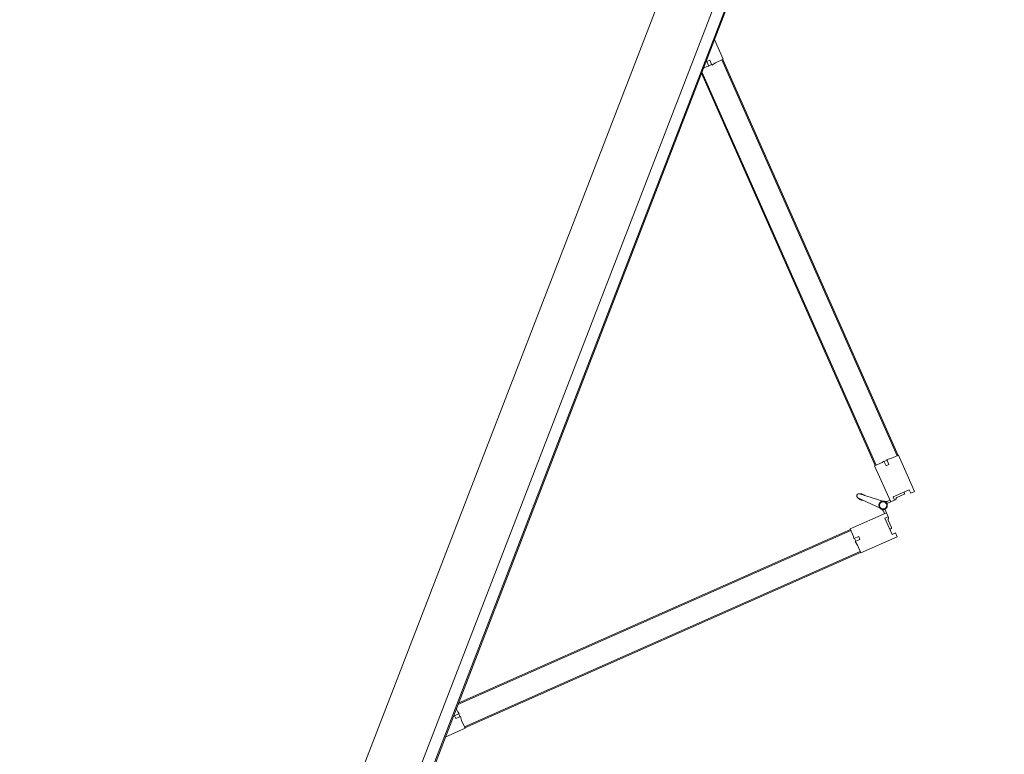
# Model space of a CAD drawing. Header units: inches. Extents: x 424 to 2043, y -237 to 445.
# Tile 87 of 256: x 715.87 to 717.76, y -115.94 to -114.53. Entities that reach past the tile are written whole.
import ezdxf

# ---------------------------------------------------------------- set-up
doc = ezdxf.new("R2010")
doc.units = ezdxf.units.IN
doc.header["$MEASUREMENT"] = 0
doc.layers.add('A-DOOR', color=31, linetype='Continuous', lineweight=9)

# ---------------------------------------------------------------- blocks, each defined once
blk = doc.blocks.new('5-panel_Bi-fold_external_door_10806 - Type 1-V8-اول')
at = {"layer": 'A-DOOR'}
for p, q in [((-0.1205, 0.7449), (-0.1742, 0.6912)), ((-0.1148, 0.7393), (-0.1205, 0.7449)), ((-0.1198, 0.7343), (-0.1148, 0.7393)), ((-0.0274, 0.7449), (-0.033, 0.7393)), ((-0.033, 0.7393), (-0.0281, 0.7343)), ((0.0264, 0.6912), (-0.0274, 0.7449)), ((-0.0957, 0.7103), (-0.1198, 0.7343)), ((-0.1103, 0.7284), (-0.112, 0.7266)), ((-0.1103, 0.7284), (-0.112, 0.7266)), ((-0.1103, 0.7284), (-0.112, 0.7266)), ((-0.097, 0.7173), (-0.1081, 0.7284)), ((-0.0281, 0.7343), (-0.0521, 0.7103)), ((-0.0397, 0.7284), (-0.0508, 0.7173)), ((-0.0358, 0.7266), (-0.0376, 0.7284)), ((-0.0358, 0.7266), (-0.0376, 0.7284)), ((-0.0358, 0.7266), (-0.0376, 0.7284)), ((-0.1389, 0.6558), (-0.0851, 0.7096)), ((-0.0908, 0.7153), (-0.0957, 0.7103)), ((-0.0909, 0.7151), (-0.0924, 0.7165)), ((-0.0851, 0.7096), (-0.0908, 0.7153)), ((-0.0879, 0.7068), (-0.0837, 0.7025)), ((-0.0797, 0.7039), (-0.0853, 0.7094)), ((-0.0625, 0.7094), (-0.0681, 0.7039)), ((-0.0674, 0.7031), (-0.0676, 0.7033)), ((-0.0674, 0.7031), (-0.0676, 0.7033)), ((-0.0674, 0.7031), (-0.0676, 0.7033)), ((-0.0674, 0.7031), (-0.0676, 0.7033)), ((-0.0674, 0.7031), (-0.0676, 0.7033)), ((-0.0674, 0.7031), (-0.0676, 0.7033)), ((-0.0674, 0.7031), (-0.0676, 0.7033)), ((-0.0674, 0.7031), (-0.0676, 0.7033)), ((-0.0674, 0.7031), (-0.0676, 0.7033)), ((-0.0642, 0.7025), (-0.0599, 0.7068)), ((-0.0571, 0.7153), (-0.0627, 0.7096)), ((-0.0627, 0.7096), (-0.009, 0.6558)), ((-0.0521, 0.7103), (-0.0571, 0.7153)), ((-0.0554, 0.7165), (-0.0569, 0.7151)), ((-0.7598, 0.1042), (-0.1735, 0.6905)), ((-0.7584, 0.1027), (-0.1721, 0.6891)), ((-0.1742, 0.6912), (-0.1627, 0.6797)), ((-0.1735, 0.6905), (-0.1721, 0.6891)), ((-0.1627, 0.6797), (-0.158, 0.6731)), ((-0.158, 0.6731), (-0.1507, 0.6804)), ((-0.1507, 0.6804), (-0.1464, 0.6762)), ((-0.0812, 0.695), (-0.0779, 0.648)), ((-0.0699, 0.648), (-0.0666, 0.695)), ((-0.0014, 0.6762), (0.0029, 0.6804)), ((0.0029, 0.6804), (0.0102, 0.6731)), ((0.0102, 0.6731), (0.0148, 0.6797)), ((0.0148, 0.6797), (0.0264, 0.6912)), ((0.0243, 0.6891), (0.0257, 0.6905)), ((0.0243, 0.6891), (0.6106, 0.1027)), ((0.0257, 0.6905), (0.612, 0.1042)), ((-0.1571, 0.6741), (-0.1528, 0.6698)), ((-0.1464, 0.6762), (-0.1536, 0.6691)), ((-0.1536, 0.6691), (-0.15, 0.667)), ((-0.15, 0.667), (-0.1389, 0.6558)), ((-0.009, 0.6558), (0.0022, 0.667)), ((0.0057, 0.6691), (-0.0014, 0.6762)), ((0.0022, 0.667), (0.0057, 0.6691)), ((0.005, 0.6698), (0.0092, 0.6741)), ((-0.7235, 0.0755), (-0.141, 0.658)), ((-0.7207, 0.0755), (-0.1396, 0.6566)), ((-0.141, 0.658), (-0.1396, 0.6566)), ((-0.0796, 0.6523), (-0.0777, 0.647)), ((-0.0796, 0.6523), (-0.0779, 0.648)), ((-0.0777, 0.647), (-0.0796, 0.6523)), ((-0.0777, 0.647), (-0.0779, 0.648)), ((-0.0701, 0.647), (-0.0683, 0.6523)), ((-0.0683, 0.6523), (-0.0701, 0.647)), ((-0.0701, 0.647), (-0.07, 0.6474)), ((-0.0683, 0.6523), (-0.0699, 0.648)), ((-0.0083, 0.6566), (-0.0069, 0.658)), ((-0.0083, 0.6566), (0.5728, 0.0755)), ((-0.0069, 0.658), (0.5757, 0.0755)), ((-0.7605, 0.1049), (-0.7899, 0.0755)), ((-0.749, 0.0933), (-0.7605, 0.1049)), ((-0.7584, 0.1027), (-0.7598, 0.1042)), ((0.6127, 0.1049), (0.6012, 0.0933)), ((0.612, 0.1042), (0.6106, 0.1027)), ((0.6421, 0.0755), (0.6127, 0.1049)), ((2.581, 0.0759), (-2.331, 0.0759)), ((-0.7498, 0.0814), (-0.7424, 0.0887)), ((-0.7455, 0.0771), (-0.7498, 0.0814)), ((-0.7424, 0.0887), (-0.749, 0.0933)), ((-0.7384, 0.0842), (-0.7455, 0.0771)), ((-0.7391, 0.0835), (-0.7434, 0.0877)), ((-0.7363, 0.0807), (-0.7384, 0.0842)), ((-0.7311, 0.0755), (-0.7363, 0.0807)), ((0.5885, 0.0807), (0.5833, 0.0755)), ((0.5906, 0.0842), (0.5885, 0.0807)), ((0.5977, 0.0771), (0.5906, 0.0842)), ((0.5956, 0.0877), (0.5913, 0.0835)), ((0.6012, 0.0933), (0.5946, 0.0887)), ((0.5946, 0.0887), (0.6019, 0.0814)), ((0.6019, 0.0814), (0.5977, 0.0771)), ((2.581, 0.0737), (-2.331, 0.0737)), ((-2.331, 0.0516), (2.581, 0.0516)), ((-2.331, -0.05), (2.581, -0.05))]:
    blk.add_line(p, q, dxfattribs=at)
at = {"layer": 'A-DOOR', "flags": 128}
for points in [[(-0.0739, 0.7063), (-0.0742, 0.7063), (-0.0746, 0.7063), (-0.0749, 0.7063), (-0.0752, 0.7062), (-0.0755, 0.7062), (-0.0758, 0.7061), (-0.0761, 0.706), (-0.0764, 0.7059), (-0.0767, 0.7058), (-0.077, 0.7057), (-0.0773, 0.7056), (-0.0776, 0.7054), (-0.0779, 0.7053), (-0.0782, 0.7051), (-0.0784, 0.7049), (-0.0787, 0.7048), (-0.0789, 0.7046), (-0.0792, 0.7044), (-0.0794, 0.7041), (-0.0797, 0.7039), (-0.0799, 0.7037), (-0.0801, 0.7034), (-0.0803, 0.7032), (-0.0805, 0.7029), (-0.0806, 0.7027), (-0.0808, 0.7024), (-0.081, 0.7021), (-0.0811, 0.7018), (-0.0812, 0.7015), (-0.0814, 0.7012), (-0.0815, 0.7009), (-0.0816, 0.7006), (-0.0817, 0.7003), (-0.0817, 0.7), (-0.0818, 0.6997), (-0.0818, 0.6994), (-0.0819, 0.6991), (-0.0819, 0.6987), (-0.0819, 0.6984), (-0.0819, 0.6981), (-0.0819, 0.6978), (-0.0819, 0.6975), (-0.0818, 0.6972), (-0.0818, 0.6968), (-0.0817, 0.6965), (-0.0816, 0.6962), (-0.0815, 0.6959), (-0.0814, 0.6956), (-0.0813, 0.6953), (-0.0812, 0.695), (-0.0811, 0.6947), (-0.0809, 0.6944), (-0.0807, 0.6942), (-0.0806, 0.6939), (-0.0804, 0.6936), (-0.0802, 0.6934), (-0.08, 0.6931), (-0.0798, 0.6929), (-0.0796, 0.6927), (-0.0793, 0.6924), (-0.0791, 0.6922), (-0.0788, 0.692), (-0.0786, 0.6918), (-0.0783, 0.6917), (-0.078, 0.6915), (-0.0778, 0.6913), (-0.0775, 0.6912), (-0.0772, 0.691)], [(-0.0739, 0.7063), (-0.0742, 0.7063), (-0.0746, 0.7063), (-0.0749, 0.7063), (-0.0752, 0.7062), (-0.0755, 0.7062), (-0.0758, 0.7061), (-0.0761, 0.706), (-0.0764, 0.7059), (-0.0767, 0.7058), (-0.077, 0.7057), (-0.0773, 0.7056), (-0.0776, 0.7054), (-0.0779, 0.7053), (-0.0782, 0.7051), (-0.0784, 0.7049), (-0.0787, 0.7048), (-0.0789, 0.7046), (-0.0792, 0.7044), (-0.0794, 0.7041), (-0.0797, 0.7039), (-0.0799, 0.7037), (-0.0801, 0.7034), (-0.0803, 0.7032), (-0.0805, 0.7029), (-0.0806, 0.7027), (-0.0808, 0.7024), (-0.081, 0.7021), (-0.0811, 0.7018), (-0.0812, 0.7015), (-0.0814, 0.7012), (-0.0815, 0.7009), (-0.0816, 0.7006), (-0.0817, 0.7003), (-0.0817, 0.7), (-0.0818, 0.6997), (-0.0818, 0.6994), (-0.0819, 0.6991), (-0.0819, 0.6987), (-0.0819, 0.6984), (-0.0819, 0.6981), (-0.0819, 0.6978), (-0.0819, 0.6975), (-0.0818, 0.6972), (-0.0818, 0.6968), (-0.0817, 0.6965), (-0.0816, 0.6962), (-0.0815, 0.6959), (-0.0814, 0.6956), (-0.0813, 0.6953), (-0.0812, 0.695), (-0.0811, 0.6947), (-0.0809, 0.6944), (-0.0807, 0.6942), (-0.0806, 0.6939), (-0.0804, 0.6936), (-0.0802, 0.6934), (-0.08, 0.6931), (-0.0798, 0.6929), (-0.0796, 0.6927), (-0.0793, 0.6924), (-0.0791, 0.6922), (-0.0788, 0.692), (-0.0786, 0.6918), (-0.0783, 0.6917), (-0.078, 0.6915), (-0.0778, 0.6913), (-0.0775, 0.6912), (-0.0772, 0.691), (-0.0769, 0.6909), (-0.0766, 0.6908), (-0.0763, 0.6907), (-0.076, 0.6906), (-0.0757, 0.6905), (-0.0754, 0.6905), (-0.075, 0.6904), (-0.0747, 0.6904), (-0.0744, 0.6904), (-0.0741, 0.6903), (-0.0739, 0.6903)], [(-0.0739, 0.7063), (-0.0742, 0.7063), (-0.0746, 0.7063), (-0.0749, 0.7063), (-0.0752, 0.7062), (-0.0755, 0.7062), (-0.0758, 0.7061), (-0.0761, 0.706), (-0.0764, 0.7059), (-0.0767, 0.7058), (-0.077, 0.7057), (-0.0773, 0.7056), (-0.0776, 0.7054), (-0.0779, 0.7053), (-0.0782, 0.7051), (-0.0784, 0.7049), (-0.0787, 0.7048), (-0.0789, 0.7046), (-0.0792, 0.7044), (-0.0794, 0.7041), (-0.0797, 0.7039), (-0.0799, 0.7037), (-0.0801, 0.7034), (-0.0803, 0.7032), (-0.0805, 0.7029), (-0.0806, 0.7027), (-0.0808, 0.7024), (-0.081, 0.7021), (-0.0811, 0.7018), (-0.0812, 0.7015), (-0.0814, 0.7012), (-0.0815, 0.7009), (-0.0816, 0.7006), (-0.0817, 0.7003), (-0.0817, 0.7), (-0.0818, 0.6997), (-0.0818, 0.6994), (-0.0819, 0.6991), (-0.0819, 0.6987), (-0.0819, 0.6984), (-0.0819, 0.6981), (-0.0819, 0.6978), (-0.0819, 0.6975), (-0.0818, 0.6972), (-0.0818, 0.6968), (-0.0817, 0.6965), (-0.0816, 0.6962), (-0.0815, 0.6959), (-0.0814, 0.6956), (-0.0813, 0.6953), (-0.0812, 0.695), (-0.0811, 0.6947), (-0.0809, 0.6944), (-0.0807, 0.6942), (-0.0806, 0.6939), (-0.0804, 0.6936), (-0.0802, 0.6934), (-0.08, 0.6931), (-0.0798, 0.6929), (-0.0796, 0.6927), (-0.0793, 0.6924), (-0.0791, 0.6922), (-0.0788, 0.692), (-0.0786, 0.6918), (-0.0783, 0.6917), (-0.078, 0.6915), (-0.0778, 0.6913), (-0.0775, 0.6912), (-0.0772, 0.691)], [(-0.0739, 0.7063), (-0.0742, 0.7063), (-0.0746, 0.7063), (-0.0749, 0.7063), (-0.0752, 0.7062), (-0.0755, 0.7062), (-0.0758, 0.7061), (-0.0761, 0.706), (-0.0764, 0.7059), (-0.0767, 0.7058), (-0.077, 0.7057), (-0.0773, 0.7056), (-0.0776, 0.7054), (-0.0779, 0.7053), (-0.0782, 0.7051), (-0.0784, 0.7049), (-0.0787, 0.7048), (-0.0789, 0.7046), (-0.0792, 0.7044), (-0.0794, 0.7041), (-0.0797, 0.7039), (-0.0799, 0.7037), (-0.0801, 0.7034), (-0.0803, 0.7032), (-0.0805, 0.7029), (-0.0806, 0.7027), (-0.0808, 0.7024), (-0.081, 0.7021), (-0.0811, 0.7018), (-0.0812, 0.7015), (-0.0814, 0.7012), (-0.0815, 0.7009), (-0.0816, 0.7006), (-0.0817, 0.7003), (-0.0817, 0.7), (-0.0818, 0.6997), (-0.0818, 0.6994), (-0.0819, 0.6991), (-0.0819, 0.6987), (-0.0819, 0.6984), (-0.0819, 0.6981), (-0.0819, 0.6978), (-0.0819, 0.6975), (-0.0818, 0.6972), (-0.0818, 0.6968), (-0.0817, 0.6965), (-0.0816, 0.6962), (-0.0815, 0.6959), (-0.0814, 0.6956), (-0.0813, 0.6953), (-0.0812, 0.695), (-0.0811, 0.6947), (-0.0809, 0.6944), (-0.0807, 0.6942), (-0.0806, 0.6939), (-0.0804, 0.6936), (-0.0802, 0.6934), (-0.08, 0.6931), (-0.0798, 0.6929), (-0.0796, 0.6927), (-0.0793, 0.6924), (-0.0791, 0.6922), (-0.0788, 0.692), (-0.0786, 0.6918), (-0.0783, 0.6917), (-0.078, 0.6915), (-0.0778, 0.6913), (-0.0775, 0.6912), (-0.0772, 0.691)], [(-0.0739, 0.7063), (-0.0742, 0.7063), (-0.0746, 0.7063), (-0.0749, 0.7063), (-0.0752, 0.7062), (-0.0755, 0.7062), (-0.0758, 0.7061), (-0.0761, 0.706), (-0.0764, 0.7059), (-0.0767, 0.7058), (-0.077, 0.7057), (-0.0773, 0.7056), (-0.0776, 0.7054), (-0.0779, 0.7053), (-0.0782, 0.7051), (-0.0784, 0.7049), (-0.0787, 0.7048), (-0.0789, 0.7046), (-0.0792, 0.7044), (-0.0794, 0.7041), (-0.0797, 0.7039), (-0.0799, 0.7037), (-0.0801, 0.7034), (-0.0803, 0.7032), (-0.0805, 0.7029), (-0.0806, 0.7027), (-0.0808, 0.7024), (-0.081, 0.7021), (-0.0811, 0.7018), (-0.0812, 0.7015), (-0.0814, 0.7012), (-0.0815, 0.7009), (-0.0816, 0.7006), (-0.0817, 0.7003), (-0.0817, 0.7), (-0.0818, 0.6997), (-0.0818, 0.6994), (-0.0819, 0.6991), (-0.0819, 0.6987), (-0.0819, 0.6984), (-0.0819, 0.6981), (-0.0819, 0.6978), (-0.0819, 0.6975), (-0.0818, 0.6972), (-0.0818, 0.6968), (-0.0817, 0.6965), (-0.0816, 0.6962), (-0.0815, 0.6959), (-0.0814, 0.6956), (-0.0813, 0.6953), (-0.0812, 0.695), (-0.0811, 0.6947), (-0.0809, 0.6944), (-0.0807, 0.6942), (-0.0806, 0.6939), (-0.0804, 0.6936), (-0.0802, 0.6934), (-0.08, 0.6931), (-0.0798, 0.6929), (-0.0796, 0.6927), (-0.0793, 0.6924), (-0.0791, 0.6922), (-0.0788, 0.692), (-0.0786, 0.6918), (-0.0783, 0.6917), (-0.078, 0.6915), (-0.0778, 0.6913), (-0.0775, 0.6912), (-0.0772, 0.691)], [(-0.0808, 0.7024), (-0.081, 0.7021), (-0.0811, 0.7018), (-0.0812, 0.7015), (-0.0814, 0.7012), (-0.0815, 0.7009), (-0.0816, 0.7006), (-0.0817, 0.7003), (-0.0817, 0.7), (-0.0818, 0.6997), (-0.0818, 0.6994), (-0.0819, 0.6991), (-0.0819, 0.6987), (-0.0819, 0.6984), (-0.0819, 0.6981), (-0.0819, 0.6978), (-0.0819, 0.6975), (-0.0818, 0.6972), (-0.0818, 0.6968), (-0.0817, 0.6965), (-0.0816, 0.6962), (-0.0815, 0.6959), (-0.0814, 0.6956), (-0.0813, 0.6953)], [(-0.081, 0.7021), (-0.0811, 0.7018), (-0.0812, 0.7015), (-0.0814, 0.7012), (-0.0815, 0.7009), (-0.0816, 0.7006), (-0.0817, 0.7003), (-0.0817, 0.7), (-0.0818, 0.6997), (-0.0818, 0.6994), (-0.0819, 0.6991), (-0.0819, 0.6987), (-0.0819, 0.6984), (-0.0819, 0.6981), (-0.0819, 0.6978), (-0.0819, 0.6975), (-0.0818, 0.6972), (-0.0818, 0.6968), (-0.0817, 0.6965), (-0.0816, 0.6962), (-0.0815, 0.6959), (-0.0814, 0.6956), (-0.0813, 0.6953)], [(-0.081, 0.7021), (-0.0811, 0.7018), (-0.0812, 0.7015), (-0.0814, 0.7012), (-0.0815, 0.7009), (-0.0816, 0.7006), (-0.0817, 0.7003), (-0.0817, 0.7), (-0.0818, 0.6997), (-0.0818, 0.6994), (-0.0819, 0.6991), (-0.0819, 0.6987), (-0.0819, 0.6984), (-0.0819, 0.6981), (-0.0819, 0.6978), (-0.0819, 0.6975), (-0.0818, 0.6972), (-0.0818, 0.6968), (-0.0817, 0.6965), (-0.0816, 0.6962), (-0.0815, 0.6959), (-0.0814, 0.6956), (-0.0813, 0.6953)], [(-0.081, 0.7021), (-0.0811, 0.7018), (-0.0812, 0.7015), (-0.0814, 0.7012), (-0.0815, 0.7009), (-0.0816, 0.7006), (-0.0817, 0.7003), (-0.0817, 0.7), (-0.0818, 0.6997), (-0.0818, 0.6994), (-0.0819, 0.6991), (-0.0819, 0.6987), (-0.0819, 0.6984), (-0.0819, 0.6981), (-0.0819, 0.6978), (-0.0819, 0.6975), (-0.0818, 0.6972), (-0.0818, 0.6968), (-0.0817, 0.6965), (-0.0816, 0.6962), (-0.0815, 0.6959), (-0.0814, 0.6956), (-0.0813, 0.6953)], [(-0.081, 0.7021), (-0.0811, 0.7018), (-0.0812, 0.7015), (-0.0814, 0.7012), (-0.0815, 0.7009), (-0.0816, 0.7006), (-0.0817, 0.7003), (-0.0817, 0.7), (-0.0818, 0.6997), (-0.0818, 0.6994), (-0.0819, 0.6991), (-0.0819, 0.6987), (-0.0819, 0.6984), (-0.0819, 0.6981), (-0.0819, 0.6978), (-0.0819, 0.6975), (-0.0818, 0.6972), (-0.0818, 0.6968), (-0.0817, 0.6965), (-0.0816, 0.6962), (-0.0815, 0.6959), (-0.0814, 0.6956), (-0.0813, 0.6953)], [(-0.081, 0.7021), (-0.0811, 0.7018), (-0.0812, 0.7015), (-0.0814, 0.7012), (-0.0815, 0.7009), (-0.0816, 0.7006), (-0.0817, 0.7003), (-0.0817, 0.7), (-0.0818, 0.6997), (-0.0818, 0.6994), (-0.0819, 0.6991), (-0.0819, 0.6987), (-0.0819, 0.6984), (-0.0819, 0.6981), (-0.0819, 0.6978), (-0.0819, 0.6975), (-0.0818, 0.6972), (-0.0818, 0.6968), (-0.0817, 0.6965), (-0.0816, 0.6962), (-0.0815, 0.6959), (-0.0814, 0.6956), (-0.0813, 0.6953)], [(-0.081, 0.7021), (-0.0811, 0.7018), (-0.0812, 0.7015), (-0.0814, 0.7012), (-0.0815, 0.7009), (-0.0816, 0.7006), (-0.0817, 0.7003), (-0.0817, 0.7), (-0.0818, 0.6997), (-0.0818, 0.6994), (-0.0819, 0.6991), (-0.0819, 0.6987), (-0.0819, 0.6984), (-0.0819, 0.6981), (-0.0819, 0.6978), (-0.0819, 0.6975), (-0.0818, 0.6972), (-0.0818, 0.6968), (-0.0817, 0.6965), (-0.0816, 0.6962), (-0.0815, 0.6959), (-0.0814, 0.6956), (-0.0813, 0.6953)], [(-0.081, 0.7021), (-0.0811, 0.7018), (-0.0812, 0.7015), (-0.0814, 0.7012), (-0.0815, 0.7009), (-0.0816, 0.7006), (-0.0817, 0.7003), (-0.0817, 0.7), (-0.0818, 0.6997), (-0.0818, 0.6994), (-0.0819, 0.6991), (-0.0819, 0.6987), (-0.0819, 0.6984), (-0.0819, 0.6981), (-0.0819, 0.6978), (-0.0819, 0.6975), (-0.0818, 0.6972), (-0.0818, 0.6968), (-0.0817, 0.6965), (-0.0816, 0.6962), (-0.0815, 0.6959), (-0.0814, 0.6956), (-0.0813, 0.6953)], [(-0.081, 0.7021), (-0.0811, 0.7018), (-0.0812, 0.7015), (-0.0814, 0.7012), (-0.0815, 0.7009), (-0.0816, 0.7006), (-0.0817, 0.7003), (-0.0817, 0.7), (-0.0818, 0.6997), (-0.0818, 0.6994), (-0.0819, 0.6991), (-0.0819, 0.6987), (-0.0819, 0.6984), (-0.0819, 0.6981), (-0.0819, 0.6978), (-0.0819, 0.6975), (-0.0818, 0.6972), (-0.0818, 0.6968), (-0.0817, 0.6965), (-0.0816, 0.6962), (-0.0815, 0.6959), (-0.0814, 0.6956), (-0.0813, 0.6953)], [(-0.0742, 0.7063), (-0.0746, 0.7063), (-0.0749, 0.7063), (-0.0752, 0.7062), (-0.0755, 0.7062), (-0.0758, 0.7061), (-0.0761, 0.706), (-0.0764, 0.7059), (-0.0767, 0.7058), (-0.077, 0.7057), (-0.0773, 0.7056), (-0.0776, 0.7054), (-0.0779, 0.7053), (-0.0782, 0.7051), (-0.0784, 0.7049), (-0.0787, 0.7048), (-0.0789, 0.7046), (-0.0792, 0.7044), (-0.0794, 0.7041), (-0.0797, 0.7039), (-0.0799, 0.7037), (-0.0801, 0.7034), (-0.0803, 0.7032), (-0.0805, 0.7029)], [(-0.0742, 0.7063), (-0.0746, 0.7063), (-0.0749, 0.7063), (-0.0752, 0.7062), (-0.0755, 0.7062), (-0.0758, 0.7061), (-0.0761, 0.706), (-0.0764, 0.7059), (-0.0767, 0.7058), (-0.077, 0.7057), (-0.0773, 0.7056), (-0.0776, 0.7054), (-0.0779, 0.7053), (-0.0782, 0.7051), (-0.0784, 0.7049), (-0.0787, 0.7048), (-0.0789, 0.7046), (-0.0792, 0.7044), (-0.0794, 0.7041), (-0.0797, 0.7039), (-0.0799, 0.7037), (-0.0801, 0.7034), (-0.0803, 0.7032), (-0.0805, 0.7029)], [(-0.0742, 0.7063), (-0.0746, 0.7063), (-0.0749, 0.7063), (-0.0752, 0.7062), (-0.0755, 0.7062), (-0.0758, 0.7061), (-0.0761, 0.706), (-0.0764, 0.7059), (-0.0767, 0.7058), (-0.077, 0.7057), (-0.0773, 0.7056), (-0.0776, 0.7054), (-0.0779, 0.7053), (-0.0782, 0.7051), (-0.0784, 0.7049), (-0.0787, 0.7048), (-0.0789, 0.7046), (-0.0792, 0.7044), (-0.0794, 0.7041), (-0.0797, 0.7039), (-0.0799, 0.7037), (-0.0801, 0.7034), (-0.0803, 0.7032), (-0.0805, 0.7029)], [(-0.0742, 0.7063), (-0.0746, 0.7063), (-0.0749, 0.7063), (-0.0752, 0.7062), (-0.0755, 0.7062), (-0.0758, 0.7061), (-0.0761, 0.706), (-0.0764, 0.7059), (-0.0767, 0.7058), (-0.077, 0.7057), (-0.0773, 0.7056), (-0.0776, 0.7054), (-0.0779, 0.7053), (-0.0782, 0.7051), (-0.0784, 0.7049), (-0.0787, 0.7048), (-0.0789, 0.7046), (-0.0792, 0.7044), (-0.0794, 0.7041), (-0.0797, 0.7039), (-0.0799, 0.7037), (-0.0801, 0.7034), (-0.0803, 0.7032), (-0.0805, 0.7029)], [(-0.0742, 0.7063), (-0.0746, 0.7063), (-0.0749, 0.7063), (-0.0752, 0.7062), (-0.0755, 0.7062), (-0.0758, 0.7061), (-0.0761, 0.706), (-0.0764, 0.7059), (-0.0767, 0.7058), (-0.077, 0.7057), (-0.0773, 0.7056), (-0.0776, 0.7054), (-0.0779, 0.7053), (-0.0782, 0.7051), (-0.0784, 0.7049), (-0.0787, 0.7048), (-0.0789, 0.7046), (-0.0792, 0.7044), (-0.0794, 0.7041), (-0.0797, 0.7039), (-0.0799, 0.7037), (-0.0801, 0.7034), (-0.0803, 0.7032), (-0.0805, 0.7029)], [(-0.0742, 0.7063), (-0.0746, 0.7063), (-0.0749, 0.7063), (-0.0752, 0.7062), (-0.0755, 0.7062), (-0.0758, 0.7061), (-0.0761, 0.706), (-0.0764, 0.7059), (-0.0767, 0.7058), (-0.077, 0.7057), (-0.0773, 0.7056), (-0.0776, 0.7054), (-0.0779, 0.7053), (-0.0782, 0.7051), (-0.0784, 0.7049), (-0.0787, 0.7048), (-0.0789, 0.7046), (-0.0792, 0.7044), (-0.0794, 0.7041), (-0.0797, 0.7039), (-0.0799, 0.7037), (-0.0801, 0.7034), (-0.0803, 0.7032), (-0.0805, 0.7029)], [(-0.0742, 0.7063), (-0.0746, 0.7063), (-0.0749, 0.7063), (-0.0752, 0.7062), (-0.0755, 0.7062), (-0.0758, 0.7061), (-0.0761, 0.706), (-0.0764, 0.7059), (-0.0767, 0.7058), (-0.077, 0.7057), (-0.0773, 0.7056), (-0.0776, 0.7054), (-0.0779, 0.7053), (-0.0782, 0.7051), (-0.0784, 0.7049), (-0.0787, 0.7048), (-0.0789, 0.7046), (-0.0792, 0.7044), (-0.0794, 0.7041), (-0.0797, 0.7039), (-0.0799, 0.7037), (-0.0801, 0.7034), (-0.0803, 0.7032), (-0.0805, 0.7029)], [(-0.0742, 0.7063), (-0.0746, 0.7063), (-0.0749, 0.7063), (-0.0752, 0.7062), (-0.0755, 0.7062), (-0.0758, 0.7061), (-0.0761, 0.706), (-0.0764, 0.7059), (-0.0767, 0.7058), (-0.077, 0.7057), (-0.0773, 0.7056), (-0.0776, 0.7054), (-0.0779, 0.7053), (-0.0782, 0.7051), (-0.0784, 0.7049), (-0.0787, 0.7048), (-0.0789, 0.7046), (-0.0792, 0.7044), (-0.0794, 0.7041), (-0.0797, 0.7039), (-0.0799, 0.7037), (-0.0801, 0.7034), (-0.0803, 0.7032), (-0.0805, 0.7029)], [(-0.0742, 0.7063), (-0.0746, 0.7063), (-0.0749, 0.7063), (-0.0752, 0.7062), (-0.0755, 0.7062), (-0.0758, 0.7061), (-0.0761, 0.706), (-0.0764, 0.7059), (-0.0767, 0.7058), (-0.077, 0.7057), (-0.0773, 0.7056), (-0.0776, 0.7054), (-0.0779, 0.7053), (-0.0782, 0.7051), (-0.0784, 0.7049), (-0.0787, 0.7048), (-0.0789, 0.7046), (-0.0792, 0.7044), (-0.0794, 0.7041), (-0.0797, 0.7039), (-0.0799, 0.7037), (-0.0801, 0.7034), (-0.0803, 0.7032), (-0.0805, 0.7029)], [(-0.0681, 0.7038), (-0.0683, 0.704), (-0.0685, 0.7042), (-0.0688, 0.7045), (-0.069, 0.7047), (-0.0693, 0.7048), (-0.0695, 0.705), (-0.0698, 0.7052), (-0.0701, 0.7054), (-0.0704, 0.7055), (-0.0706, 0.7056), (-0.0709, 0.7058), (-0.0712, 0.7059), (-0.0715, 0.706), (-0.0718, 0.7061), (-0.0722, 0.7061), (-0.0725, 0.7062), (-0.0728, 0.7063), (-0.0731, 0.7063), (-0.0734, 0.7063), (-0.0737, 0.7063), (-0.0739, 0.7063)], [(-0.0739, 0.6903), (-0.0736, 0.6903), (-0.0733, 0.6904), (-0.073, 0.6904), (-0.0726, 0.6904), (-0.0723, 0.6905), (-0.072, 0.6906), (-0.0717, 0.6907), (-0.0714, 0.6907), (-0.0711, 0.6909), (-0.0708, 0.691), (-0.0705, 0.6911), (-0.0702, 0.6912), (-0.0699, 0.6914), (-0.0697, 0.6916), (-0.0694, 0.6917), (-0.0691, 0.6919), (-0.0689, 0.6921), (-0.0686, 0.6923), (-0.0684, 0.6925), (-0.0682, 0.6928), (-0.068, 0.693), (-0.0677, 0.6932), (-0.0676, 0.6935), (-0.0674, 0.6938), (-0.0672, 0.694), (-0.067, 0.6943), (-0.0669, 0.6946), (-0.0667, 0.6949), (-0.0666, 0.6951), (-0.0665, 0.6954), (-0.0663, 0.6957), (-0.0663, 0.696), (-0.0662, 0.6964), (-0.0661, 0.6967), (-0.066, 0.697), (-0.066, 0.6973), (-0.0659, 0.6976), (-0.0659, 0.6979), (-0.0659, 0.6983), (-0.0659, 0.6986), (-0.0659, 0.6989), (-0.066, 0.6992), (-0.066, 0.6995), (-0.0661, 0.6998), (-0.0661, 0.7002), (-0.0662, 0.7005), (-0.0663, 0.7008), (-0.0664, 0.7011), (-0.0665, 0.7014), (-0.0666, 0.7017), (-0.0668, 0.702), (-0.0669, 0.7022), (-0.0671, 0.7025), (-0.0673, 0.7028), (-0.0674, 0.7031), (-0.0676, 0.7033), (-0.0678, 0.7036), (-0.0681, 0.7038), (-0.0683, 0.704), (-0.0685, 0.7042), (-0.0688, 0.7045), (-0.069, 0.7047), (-0.0693, 0.7048), (-0.0695, 0.705), (-0.0698, 0.7052), (-0.0701, 0.7054), (-0.0704, 0.7055), (-0.0706, 0.7056), (-0.0709, 0.7058), (-0.0712, 0.7059), (-0.0715, 0.706), (-0.0718, 0.7061), (-0.0722, 0.7061), (-0.0725, 0.7062), (-0.0728, 0.7063), (-0.0731, 0.7063), (-0.0734, 0.7063), (-0.0737, 0.7063), (-0.0739, 0.7063)], [(-0.0681, 0.7038), (-0.0683, 0.704), (-0.0685, 0.7042), (-0.0688, 0.7045), (-0.069, 0.7047), (-0.0693, 0.7048), (-0.0695, 0.705), (-0.0698, 0.7052), (-0.0701, 0.7054), (-0.0704, 0.7055), (-0.0706, 0.7056), (-0.0709, 0.7058), (-0.0712, 0.7059), (-0.0715, 0.706), (-0.0718, 0.7061), (-0.0722, 0.7061), (-0.0725, 0.7062), (-0.0728, 0.7063), (-0.0731, 0.7063), (-0.0734, 0.7063), (-0.0737, 0.7063), (-0.0739, 0.7063)], [(-0.0681, 0.7038), (-0.0683, 0.704), (-0.0685, 0.7042), (-0.0688, 0.7045), (-0.069, 0.7047), (-0.0693, 0.7048), (-0.0695, 0.705), (-0.0698, 0.7052), (-0.0701, 0.7054), (-0.0704, 0.7055), (-0.0706, 0.7056), (-0.0709, 0.7058), (-0.0712, 0.7059), (-0.0715, 0.706), (-0.0718, 0.7061), (-0.0722, 0.7061), (-0.0725, 0.7062), (-0.0728, 0.7063), (-0.0731, 0.7063), (-0.0734, 0.7063), (-0.0737, 0.7063), (-0.0739, 0.7063)], [(-0.0681, 0.7038), (-0.0683, 0.704), (-0.0685, 0.7042), (-0.0688, 0.7045), (-0.069, 0.7047), (-0.0693, 0.7048), (-0.0695, 0.705), (-0.0698, 0.7052), (-0.0701, 0.7054), (-0.0704, 0.7055), (-0.0706, 0.7056), (-0.0709, 0.7058), (-0.0712, 0.7059), (-0.0715, 0.706), (-0.0718, 0.7061), (-0.0722, 0.7061), (-0.0725, 0.7062), (-0.0728, 0.7063), (-0.0731, 0.7063), (-0.0734, 0.7063), (-0.0737, 0.7063), (-0.0739, 0.7063)], [(-0.0739, 0.6903), (-0.0736, 0.6903), (-0.0733, 0.6904), (-0.073, 0.6904), (-0.0726, 0.6904), (-0.0723, 0.6905), (-0.072, 0.6906), (-0.0717, 0.6907), (-0.0714, 0.6907), (-0.0711, 0.6909), (-0.0708, 0.691), (-0.0705, 0.6911), (-0.0702, 0.6912), (-0.0699, 0.6914), (-0.0697, 0.6916), (-0.0694, 0.6917), (-0.0691, 0.6919), (-0.0689, 0.6921), (-0.0686, 0.6923), (-0.0684, 0.6925), (-0.0682, 0.6928), (-0.068, 0.693), (-0.0677, 0.6932), (-0.0676, 0.6935), (-0.0674, 0.6938), (-0.0672, 0.694), (-0.067, 0.6943), (-0.0669, 0.6946), (-0.0667, 0.6949), (-0.0666, 0.6951), (-0.0665, 0.6954), (-0.0663, 0.6957), (-0.0663, 0.696), (-0.0662, 0.6964), (-0.0661, 0.6967), (-0.066, 0.697), (-0.066, 0.6973), (-0.0659, 0.6976), (-0.0659, 0.6979), (-0.0659, 0.6983), (-0.0659, 0.6986), (-0.0659, 0.6989), (-0.066, 0.6992), (-0.066, 0.6995), (-0.0661, 0.6998), (-0.0661, 0.7002), (-0.0662, 0.7005), (-0.0663, 0.7008), (-0.0664, 0.7011), (-0.0665, 0.7014), (-0.0666, 0.7017), (-0.0668, 0.702), (-0.0669, 0.7022), (-0.0671, 0.7025), (-0.0673, 0.7028), (-0.0674, 0.7031), (-0.0676, 0.7033)], [(-0.0739, 0.6903), (-0.0736, 0.6903), (-0.0733, 0.6904), (-0.073, 0.6904), (-0.0726, 0.6904), (-0.0723, 0.6905), (-0.072, 0.6906), (-0.0717, 0.6907), (-0.0714, 0.6907), (-0.0711, 0.6909), (-0.0708, 0.691), (-0.0705, 0.6911), (-0.0702, 0.6912), (-0.0699, 0.6914), (-0.0697, 0.6916), (-0.0694, 0.6917), (-0.0691, 0.6919), (-0.0689, 0.6921), (-0.0686, 0.6923), (-0.0684, 0.6925), (-0.0682, 0.6928), (-0.068, 0.693), (-0.0677, 0.6932), (-0.0676, 0.6935), (-0.0674, 0.6938), (-0.0672, 0.694), (-0.067, 0.6943), (-0.0669, 0.6946), (-0.0667, 0.6949), (-0.0666, 0.6951), (-0.0665, 0.6954), (-0.0663, 0.6957), (-0.0663, 0.696), (-0.0662, 0.6964), (-0.0661, 0.6967), (-0.066, 0.697), (-0.066, 0.6973), (-0.0659, 0.6976), (-0.0659, 0.6979), (-0.0659, 0.6983), (-0.0659, 0.6986), (-0.0659, 0.6989), (-0.066, 0.6992), (-0.066, 0.6995), (-0.0661, 0.6998), (-0.0661, 0.7002), (-0.0662, 0.7005), (-0.0663, 0.7008), (-0.0664, 0.7011), (-0.0665, 0.7014), (-0.0666, 0.7017), (-0.0668, 0.702), (-0.0669, 0.7022), (-0.0671, 0.7025), (-0.0673, 0.7028), (-0.0674, 0.7031), (-0.0676, 0.7033)], [(-0.0739, 0.6903), (-0.0736, 0.6903), (-0.0733, 0.6904), (-0.073, 0.6904), (-0.0726, 0.6904), (-0.0723, 0.6905), (-0.072, 0.6906), (-0.0717, 0.6907), (-0.0714, 0.6907), (-0.0711, 0.6909), (-0.0708, 0.691), (-0.0705, 0.6911), (-0.0702, 0.6912), (-0.0699, 0.6914), (-0.0697, 0.6916), (-0.0694, 0.6917), (-0.0691, 0.6919), (-0.0689, 0.6921), (-0.0686, 0.6923), (-0.0684, 0.6925), (-0.0682, 0.6928), (-0.068, 0.693), (-0.0677, 0.6932), (-0.0676, 0.6935), (-0.0674, 0.6938), (-0.0672, 0.694), (-0.067, 0.6943), (-0.0669, 0.6946), (-0.0667, 0.6949), (-0.0666, 0.6951), (-0.0665, 0.6954), (-0.0663, 0.6957), (-0.0663, 0.696), (-0.0662, 0.6964), (-0.0661, 0.6967), (-0.066, 0.697), (-0.066, 0.6973), (-0.0659, 0.6976), (-0.0659, 0.6979), (-0.0659, 0.6983), (-0.0659, 0.6986), (-0.0659, 0.6989), (-0.066, 0.6992), (-0.066, 0.6995), (-0.0661, 0.6998), (-0.0661, 0.7002), (-0.0662, 0.7005), (-0.0663, 0.7008), (-0.0664, 0.7011), (-0.0665, 0.7014), (-0.0666, 0.7017), (-0.0668, 0.702), (-0.0669, 0.7022), (-0.0671, 0.7025), (-0.0673, 0.7028), (-0.0674, 0.7031), (-0.0676, 0.7033)], [(-0.0739, 0.6903), (-0.0736, 0.6903), (-0.0733, 0.6904), (-0.073, 0.6904), (-0.0726, 0.6904), (-0.0723, 0.6905), (-0.072, 0.6906), (-0.0717, 0.6907), (-0.0714, 0.6907), (-0.0711, 0.6909), (-0.0708, 0.691), (-0.0705, 0.6911), (-0.0702, 0.6912), (-0.0699, 0.6914), (-0.0697, 0.6916), (-0.0694, 0.6917), (-0.0691, 0.6919), (-0.0689, 0.6921), (-0.0686, 0.6923), (-0.0684, 0.6925), (-0.0682, 0.6928), (-0.068, 0.693), (-0.0677, 0.6932), (-0.0676, 0.6935), (-0.0674, 0.6938), (-0.0672, 0.694), (-0.067, 0.6943), (-0.0669, 0.6946), (-0.0667, 0.6949), (-0.0666, 0.6951), (-0.0665, 0.6954), (-0.0663, 0.6957), (-0.0663, 0.696), (-0.0662, 0.6964), (-0.0661, 0.6967), (-0.066, 0.697), (-0.066, 0.6973), (-0.0659, 0.6976), (-0.0659, 0.6979), (-0.0659, 0.6983), (-0.0659, 0.6986), (-0.0659, 0.6989), (-0.066, 0.6992), (-0.066, 0.6995), (-0.0661, 0.6998), (-0.0661, 0.7002), (-0.0662, 0.7005), (-0.0663, 0.7008), (-0.0664, 0.7011), (-0.0665, 0.7014), (-0.0666, 0.7017), (-0.0668, 0.702), (-0.0669, 0.7022), (-0.0671, 0.7025), (-0.0673, 0.7028), (-0.0674, 0.7031), (-0.0676, 0.7033)], [(-0.0709, 0.7058), (-0.0712, 0.7059), (-0.0715, 0.706), (-0.0718, 0.7061), (-0.0722, 0.7061), (-0.0725, 0.7062), (-0.0728, 0.7063), (-0.0731, 0.7063), (-0.0734, 0.7063)], [(-0.0709, 0.7058), (-0.0712, 0.7059), (-0.0715, 0.706), (-0.0718, 0.7061), (-0.0722, 0.7061), (-0.0725, 0.7062), (-0.0728, 0.7063), (-0.0731, 0.7063), (-0.0734, 0.7063)], [(-0.0709, 0.7058), (-0.0712, 0.7059), (-0.0715, 0.706), (-0.0718, 0.7061), (-0.0722, 0.7061), (-0.0725, 0.7062), (-0.0728, 0.7063), (-0.0731, 0.7063), (-0.0734, 0.7063)], [(-0.0709, 0.7058), (-0.0712, 0.7059), (-0.0715, 0.706), (-0.0718, 0.7061), (-0.0722, 0.7061), (-0.0725, 0.7062), (-0.0728, 0.7063), (-0.0731, 0.7063), (-0.0734, 0.7063)], [(-0.0709, 0.7058), (-0.0712, 0.7059), (-0.0715, 0.706), (-0.0718, 0.7061), (-0.0722, 0.7061), (-0.0725, 0.7062), (-0.0728, 0.7063), (-0.0731, 0.7063), (-0.0734, 0.7063)], [(-0.0709, 0.7058), (-0.0712, 0.7059), (-0.0715, 0.706), (-0.0718, 0.7061), (-0.0722, 0.7061), (-0.0725, 0.7062), (-0.0728, 0.7063), (-0.0731, 0.7063), (-0.0734, 0.7063)], [(-0.0709, 0.7058), (-0.0712, 0.7059), (-0.0715, 0.706), (-0.0718, 0.7061), (-0.0722, 0.7061), (-0.0725, 0.7062), (-0.0728, 0.7063), (-0.0731, 0.7063), (-0.0734, 0.7063)], [(-0.0709, 0.7058), (-0.0712, 0.7059), (-0.0715, 0.706), (-0.0718, 0.7061), (-0.0722, 0.7061), (-0.0725, 0.7062), (-0.0728, 0.7063), (-0.0731, 0.7063), (-0.0734, 0.7063)], [(-0.0709, 0.7058), (-0.0712, 0.7059), (-0.0715, 0.706), (-0.0718, 0.7061), (-0.0722, 0.7061), (-0.0725, 0.7062), (-0.0728, 0.7063), (-0.0731, 0.7063), (-0.0734, 0.7063)], [(-0.0681, 0.7038), (-0.0683, 0.704), (-0.0685, 0.7042), (-0.0688, 0.7045), (-0.069, 0.7047), (-0.0693, 0.7048), (-0.0695, 0.705), (-0.0698, 0.7052), (-0.0701, 0.7054), (-0.0704, 0.7055), (-0.0706, 0.7056)], [(-0.0681, 0.7038), (-0.0683, 0.704), (-0.0685, 0.7042), (-0.0688, 0.7045), (-0.069, 0.7047), (-0.0693, 0.7048), (-0.0695, 0.705), (-0.0698, 0.7052), (-0.0701, 0.7054), (-0.0704, 0.7055), (-0.0706, 0.7056)], [(-0.0681, 0.7038), (-0.0683, 0.704), (-0.0685, 0.7042), (-0.0688, 0.7045), (-0.069, 0.7047), (-0.0693, 0.7048), (-0.0695, 0.705), (-0.0698, 0.7052), (-0.0701, 0.7054), (-0.0704, 0.7055), (-0.0706, 0.7056)], [(-0.0681, 0.7038), (-0.0683, 0.704), (-0.0685, 0.7042), (-0.0688, 0.7045), (-0.069, 0.7047), (-0.0693, 0.7048), (-0.0695, 0.705), (-0.0698, 0.7052), (-0.0701, 0.7054), (-0.0704, 0.7055), (-0.0706, 0.7056)], [(-0.0681, 0.7038), (-0.0683, 0.704), (-0.0685, 0.7042), (-0.0688, 0.7045), (-0.069, 0.7047), (-0.0693, 0.7048), (-0.0695, 0.705), (-0.0698, 0.7052), (-0.0701, 0.7054), (-0.0704, 0.7055), (-0.0706, 0.7056)], [(-0.0681, 0.7038), (-0.0683, 0.704), (-0.0685, 0.7042), (-0.0688, 0.7045), (-0.069, 0.7047), (-0.0693, 0.7048), (-0.0695, 0.705), (-0.0698, 0.7052), (-0.0701, 0.7054), (-0.0704, 0.7055), (-0.0706, 0.7056)], [(-0.0681, 0.7038), (-0.0683, 0.704), (-0.0685, 0.7042), (-0.0688, 0.7045), (-0.069, 0.7047), (-0.0693, 0.7048), (-0.0695, 0.705), (-0.0698, 0.7052), (-0.0701, 0.7054), (-0.0704, 0.7055), (-0.0706, 0.7056)], [(-0.0681, 0.7038), (-0.0683, 0.704), (-0.0685, 0.7042), (-0.0688, 0.7045), (-0.069, 0.7047), (-0.0693, 0.7048), (-0.0695, 0.705), (-0.0698, 0.7052), (-0.0701, 0.7054), (-0.0704, 0.7055), (-0.0706, 0.7056)], [(-0.0681, 0.7038), (-0.0683, 0.704), (-0.0685, 0.7042), (-0.0688, 0.7045), (-0.069, 0.7047), (-0.0693, 0.7048), (-0.0695, 0.705), (-0.0698, 0.7052), (-0.0701, 0.7054), (-0.0704, 0.7055), (-0.0706, 0.7056)], [(-0.0665, 0.6954), (-0.0663, 0.6957), (-0.0663, 0.696), (-0.0662, 0.6964), (-0.0661, 0.6967), (-0.066, 0.697), (-0.066, 0.6973), (-0.0659, 0.6976), (-0.0659, 0.6979), (-0.0659, 0.6983), (-0.0659, 0.6986), (-0.0659, 0.6989), (-0.066, 0.6992), (-0.066, 0.6995), (-0.0661, 0.6998), (-0.0661, 0.7002), (-0.0662, 0.7005), (-0.0663, 0.7008), (-0.0664, 0.7011), (-0.0665, 0.7014), (-0.0666, 0.7017), (-0.0668, 0.702), (-0.0669, 0.7022)], [(-0.0665, 0.6954), (-0.0663, 0.6957), (-0.0663, 0.696), (-0.0662, 0.6964), (-0.0661, 0.6967), (-0.066, 0.697), (-0.066, 0.6973), (-0.0659, 0.6976), (-0.0659, 0.6979), (-0.0659, 0.6983), (-0.0659, 0.6986), (-0.0659, 0.6989), (-0.066, 0.6992), (-0.066, 0.6995), (-0.0661, 0.6998), (-0.0661, 0.7002), (-0.0662, 0.7005), (-0.0663, 0.7008), (-0.0664, 0.7011), (-0.0665, 0.7014), (-0.0666, 0.7017), (-0.0668, 0.702)], [(-0.0665, 0.6954), (-0.0663, 0.6957), (-0.0663, 0.696), (-0.0662, 0.6964), (-0.0661, 0.6967), (-0.066, 0.697), (-0.066, 0.6973), (-0.0659, 0.6976), (-0.0659, 0.6979), (-0.0659, 0.6983), (-0.0659, 0.6986), (-0.0659, 0.6989), (-0.066, 0.6992), (-0.066, 0.6995), (-0.0661, 0.6998), (-0.0661, 0.7002), (-0.0662, 0.7005), (-0.0663, 0.7008), (-0.0664, 0.7011), (-0.0665, 0.7014), (-0.0666, 0.7017), (-0.0668, 0.702)], [(-0.0665, 0.6954), (-0.0663, 0.6957), (-0.0663, 0.696), (-0.0662, 0.6964), (-0.0661, 0.6967), (-0.066, 0.697), (-0.066, 0.6973), (-0.0659, 0.6976), (-0.0659, 0.6979), (-0.0659, 0.6983), (-0.0659, 0.6986), (-0.0659, 0.6989), (-0.066, 0.6992), (-0.066, 0.6995), (-0.0661, 0.6998), (-0.0661, 0.7002), (-0.0662, 0.7005), (-0.0663, 0.7008), (-0.0664, 0.7011), (-0.0665, 0.7014), (-0.0666, 0.7017), (-0.0668, 0.702)], [(-0.0665, 0.6954), (-0.0663, 0.6957), (-0.0663, 0.696), (-0.0662, 0.6964), (-0.0661, 0.6967), (-0.066, 0.697), (-0.066, 0.6973), (-0.0659, 0.6976), (-0.0659, 0.6979), (-0.0659, 0.6983), (-0.0659, 0.6986), (-0.0659, 0.6989), (-0.066, 0.6992), (-0.066, 0.6995), (-0.0661, 0.6998), (-0.0661, 0.7002), (-0.0662, 0.7005), (-0.0663, 0.7008), (-0.0664, 0.7011), (-0.0665, 0.7014), (-0.0666, 0.7017), (-0.0668, 0.702)], [(-0.0665, 0.6954), (-0.0663, 0.6957), (-0.0663, 0.696), (-0.0662, 0.6964), (-0.0661, 0.6967), (-0.066, 0.697), (-0.066, 0.6973), (-0.0659, 0.6976), (-0.0659, 0.6979), (-0.0659, 0.6983), (-0.0659, 0.6986), (-0.0659, 0.6989), (-0.066, 0.6992), (-0.066, 0.6995), (-0.0661, 0.6998), (-0.0661, 0.7002), (-0.0662, 0.7005), (-0.0663, 0.7008), (-0.0664, 0.7011), (-0.0665, 0.7014), (-0.0666, 0.7017), (-0.0668, 0.702)], [(-0.0665, 0.6954), (-0.0663, 0.6957), (-0.0663, 0.696), (-0.0662, 0.6964), (-0.0661, 0.6967), (-0.066, 0.697), (-0.066, 0.6973), (-0.0659, 0.6976), (-0.0659, 0.6979), (-0.0659, 0.6983), (-0.0659, 0.6986), (-0.0659, 0.6989), (-0.066, 0.6992), (-0.066, 0.6995), (-0.0661, 0.6998), (-0.0661, 0.7002), (-0.0662, 0.7005), (-0.0663, 0.7008), (-0.0664, 0.7011), (-0.0665, 0.7014), (-0.0666, 0.7017), (-0.0668, 0.702)], [(-0.0665, 0.6954), (-0.0663, 0.6957), (-0.0663, 0.696), (-0.0662, 0.6964), (-0.0661, 0.6967), (-0.066, 0.697), (-0.066, 0.6973), (-0.0659, 0.6976), (-0.0659, 0.6979), (-0.0659, 0.6983), (-0.0659, 0.6986), (-0.0659, 0.6989), (-0.066, 0.6992), (-0.066, 0.6995), (-0.0661, 0.6998), (-0.0661, 0.7002), (-0.0662, 0.7005), (-0.0663, 0.7008), (-0.0664, 0.7011), (-0.0665, 0.7014), (-0.0666, 0.7017), (-0.0668, 0.702)], [(-0.0665, 0.6954), (-0.0663, 0.6957), (-0.0663, 0.696), (-0.0662, 0.6964), (-0.0661, 0.6967), (-0.066, 0.697), (-0.066, 0.6973), (-0.0659, 0.6976), (-0.0659, 0.6979), (-0.0659, 0.6983), (-0.0659, 0.6986), (-0.0659, 0.6989), (-0.066, 0.6992), (-0.066, 0.6995), (-0.0661, 0.6998), (-0.0661, 0.7002), (-0.0662, 0.7005), (-0.0663, 0.7008), (-0.0664, 0.7011), (-0.0665, 0.7014), (-0.0666, 0.7017), (-0.0668, 0.702)], [(-0.0769, 0.6909), (-0.0766, 0.6908), (-0.0763, 0.6907), (-0.076, 0.6906), (-0.0757, 0.6905), (-0.0754, 0.6905), (-0.075, 0.6904), (-0.0747, 0.6904), (-0.0744, 0.6904), (-0.0741, 0.6903), (-0.0739, 0.6903)], [(-0.0769, 0.6909), (-0.0766, 0.6908), (-0.0763, 0.6907), (-0.076, 0.6906), (-0.0757, 0.6905), (-0.0754, 0.6905), (-0.075, 0.6904), (-0.0747, 0.6904), (-0.0744, 0.6904), (-0.0741, 0.6903), (-0.0739, 0.6903)], [(-0.0769, 0.6909), (-0.0766, 0.6908), (-0.0763, 0.6907), (-0.076, 0.6906), (-0.0757, 0.6905), (-0.0754, 0.6905), (-0.075, 0.6904), (-0.0747, 0.6904), (-0.0744, 0.6904), (-0.0741, 0.6903), (-0.0739, 0.6903)], [(-0.0769, 0.6909), (-0.0766, 0.6908), (-0.0763, 0.6907), (-0.076, 0.6906), (-0.0757, 0.6905), (-0.0754, 0.6905), (-0.075, 0.6904), (-0.0747, 0.6904), (-0.0744, 0.6904), (-0.0741, 0.6903), (-0.0739, 0.6903)]]:
    blk.add_lwpolyline(points, dxfattribs=at)
at = {"layer": 'A-DOOR'}
for centre, radius, start, end in [((-0.1092, 0.7273), 0.0015, 45, 135), ((-0.1092, 0.7273), 0.0015, 45, 135), ((-0.1092, 0.7273), 0.0015, 45, 135), ((-0.0956, 0.7187), 0.002, 225, 296.79), ((-0.0956, 0.7187), 0.002, 225, 268.074), ((-0.0956, 0.7187), 0.002, 225, 268.074), ((-0.0938, 0.7151), 0.002, 45, 116.79), ((-0.054, 0.7151), 0.002, 63.21, 135), ((-0.054, 0.7151), 0.002, 91.926, 135), ((-0.054, 0.7151), 0.002, 91.926, 135), ((-0.0522, 0.7187), 0.002, 243.21, 315), ((-0.0522, 0.7187), 0.002, 243.21, 300.642), ((-0.0522, 0.7187), 0.002, 243.21, 300.642), ((-0.0386, 0.7273), 0.0015, 45, 135), ((-0.0386, 0.7273), 0.0015, 45, 135), ((-0.0386, 0.7273), 0.0015, 45, 135), ((-0.0957, 0.7117), 0.001, 240, 285), ((-0.0957, 0.7117), 0.001, 240, 285), ((-0.0957, 0.7117), 0.001, 240, 285), ((-0.0879, 0.6982), 0.00601, 0.5847, 45), ((-0.0879, 0.6982), 0.00601, 0.5847, 45), ((-0.0879, 0.6982), 0.00601, 0.5847, 45), ((-0.0739, 0.6983), 0.00801, 117.8469, 204.3781), ((-0.0739, 0.6983), 0.008, 118.4089, 241.5911), ((-0.0739, 0.6984), 0.00801, 136.7908, 180.5847), ((-0.0739, 0.6984), 0.00801, 136.7908, 180.5847), ((-0.0739, 0.6984), 0.00801, 136.7908, 180.5847), ((-0.0739, 0.6983), 0.008, 150, 167.5738), ((-0.0739, 0.6983), 0.007, 90, 270), ((-0.0739, 0.6983), 0.007, 150, 210), ((-0.0739, 0.6983), 0.007, 150, 210), ((-0.0739, 0.6983), 0.007, 150, 210), ((-0.0739, 0.6983), 0.007, 150, 210), ((-0.0739, 0.6983), 0.00801, 73.9595, 106.0405), ((-0.0739, 0.6983), 0.008, 90, 105.2946), ((-0.0739, 0.6983), 0.008, 74.7054, 90), ((-0.0739, 0.6983), 0.007, 270, 90), ((-0.0739, 0.6983), 0.00801, 335.6219, 62.1531), ((-0.0739, 0.6983), 0.008, 298.4089, 61.5911), ((-0.0739, 0.6984), 0.00801, 359.4153, 43.2092), ((-0.0739, 0.6984), 0.00801, 359.4153, 43.2092), ((-0.0739, 0.6984), 0.00801, 359.4153, 43.2092), ((-0.0739, 0.6983), 0.007, 330, 30), ((-0.0739, 0.6983), 0.007, 330, 30), ((-0.0739, 0.6983), 0.007, 330, 30), ((-0.0739, 0.6983), 0.007, 330, 30), ((-0.0739, 0.6983), 0.008, 12.4262, 30), ((-0.0599, 0.6982), 0.00601, 135, 179.4153), ((-0.0599, 0.6982), 0.00601, 135, 179.4153), ((-0.0599, 0.6982), 0.00601, 135, 179.4153), ((-0.0521, 0.7117), 0.001, 255, 300), ((-0.0521, 0.7117), 0.001, 255, 300), ((-0.0521, 0.7117), 0.001, 255, 300), ((-0.0739, 0.6983), 0.008, 254.7054, 270), ((-0.0739, 0.6983), 0.008, 270, 285.2946), ((-0.0739, 0.6543), 0.00601, 141.4622, 199.4712), ((-0.0739, 0.6543), 0.00601, 141.4622, 199.4712), ((-0.0739, 0.6483), 0.004, 184.014, 355.986), ((-0.0739, 0.6483), 0.004, 199.4712, 340.5288), ((-0.0739, 0.6483), 0.004, 199.4712, 340.5288), ((-0.0739, 0.6543), 0.00601, 340.5288, 38.5378), ((-0.0739, 0.6543), 0.00601, 340.5288, 38.5378)]:
    blk.add_arc(centre, radius, start, end, dxfattribs=at)

msp = doc.modelspace()

# ---------------------------------------------------------------- block references
at = {"layer": 'A-DOOR', "rotation": 248.8941701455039}
msp.add_blockref('5-panel_Bi-fold_external_door_10806 - Type 1-V8-اول', (716.8475, -115.2803), dxfattribs=at)

doc.saveas('drawing.dxf')
